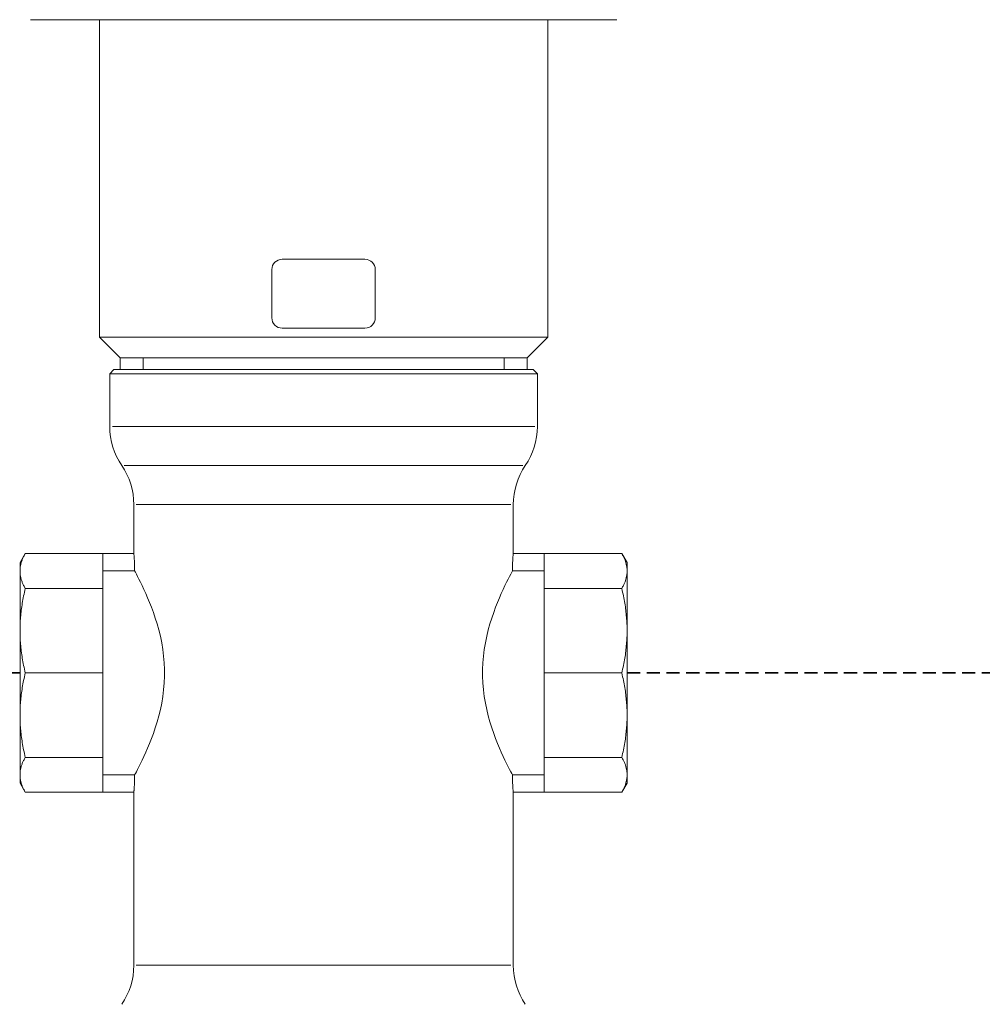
# Model space of a CAD drawing. Header units: millimetres. Extents: x -727 to 69715, y -15705 to 98123.
# Tile 154 of 256: x 38457 to 38596, y -9706 to -9563. Entities that reach past the tile are written whole.
import ezdxf

# ---------------------------------------------------------------- set-up
doc = ezdxf.new("R2010")
doc.units = ezdxf.units.MM
doc.linetypes.add('VERDECKT', pattern=[9.525, 6.35, -3.175])
doc.layers.add('UT_SCHÉMA_ZPÁTEČKA', color=172, linetype='VERDECKT', lineweight=35)
doc.layers.add('UT_ZARIZENI - ARMATURY', color=6, linetype='Continuous', lineweight=5)

msp = doc.modelspace()

# ---------------------------------------------------------------- linework, layer by layer
at = {"layer": 'UT_SCHÉMA_ZPÁTEČKA', "ltscale": 0.3}
for p, q in [((37912.83, -9657.69), (38456.91, -9657.69)), ((38544.91, -9657.69), (39006.91, -9657.69))]:
    msp.add_line(p, q, dxfattribs=at)
at = {"layer": 'UT_ZARIZENI - ARMATURY'}
for p, q in [((38470.87, -9562.94), (38458.41, -9562.94)), ((38468.41, -9608.99), (38468.41, -9562.94)), ((38533.01, -9562.94), (38468.81, -9562.94)), ((38470.87, -9562.94), (38500.92, -9562.94)), ((38500.92, -9562.94), (38530.97, -9562.94)), ((38543.41, -9562.94), (38530.97, -9562.94)), ((38533.41, -9608.99), (38533.41, -9562.94)), ((38494.91, -9597.69), (38500.91, -9597.69)), ((38500.91, -9597.69), (38506.91, -9597.69)), ((38493.41, -9606.19), (38493.41, -9599.19)), ((38508.41, -9606.19), (38508.41, -9599.19)), ((38533.41, -9608.99), (38468.41, -9608.99)), ((38471.41, -9611.99), (38468.41, -9608.99)), ((38494.91, -9607.69), (38500.91, -9607.69)), ((38500.91, -9607.69), (38506.91, -9607.69)), ((38530.41, -9611.99), (38533.41, -9608.99)), ((38530.41, -9611.99), (38471.41, -9611.99)), ((38471.41, -9613.69), (38471.41, -9611.99)), ((38530.41, -9611.99), (38471.41, -9611.99)), ((38474.74, -9611.99), (38474.74, -9613.69)), ((38527.08, -9613.69), (38527.08, -9611.99)), ((38530.41, -9613.69), (38530.41, -9611.99)), ((38470.51, -9613.69), (38469.91, -9614.29)), ((38531.91, -9614.29), (38469.91, -9614.29)), ((38469.91, -9621.97), (38469.91, -9614.29)), ((38531.31, -9613.69), (38470.51, -9613.69)), ((38531.31, -9613.69), (38531.91, -9614.29)), ((38531.91, -9621.97), (38531.91, -9614.29)), ((38531.53, -9621.97), (38470.29, -9621.97)), ((38472.02, -9627.62), (38529.8, -9627.62)), ((38473.41, -9640.39), (38473.41, -9633.27)), ((38473.75, -9633.27), (38528.07, -9633.27)), ((38528.41, -9640.39), (38528.41, -9633.27)), ((38456.91, -9641.69), (38457.67, -9640.37)), ((38457.54, -9640.6), (38457.6, -9640.49)), ((38457.6, -9640.49), (38457.67, -9640.37)), ((38457.67, -9640.37), (38468.91, -9640.37)), ((38468.91, -9640.37), (38468.91, -9640.39)), ((38468.91, -9640.39), (38468.91, -9641.09)), ((38468.91, -9640.39), (38473.41, -9640.39)), ((38473.41, -9640.39), (38473.41, -9640.4)), ((38473.41, -9640.4), (38473.41, -9640.41)), ((38473.41, -9640.41), (38473.41, -9640.44)), ((38473.41, -9640.44), (38473.42, -9640.48)), ((38473.42, -9640.48), (38473.42, -9640.52)), ((38473.42, -9640.52), (38473.42, -9640.58)), ((38528.39, -9640.58), (38528.4, -9640.52)), ((38528.4, -9640.44), (38528.41, -9640.41)), ((38528.4, -9640.48), (38528.4, -9640.44)), ((38528.4, -9640.52), (38528.4, -9640.48)), ((38528.41, -9640.39), (38532.91, -9640.39)), ((38528.41, -9640.4), (38528.41, -9640.39)), ((38528.41, -9640.41), (38528.41, -9640.4)), ((38544.15, -9640.37), (38532.91, -9640.37)), ((38532.91, -9640.37), (38532.91, -9640.39)), ((38532.91, -9641.09), (38532.91, -9640.39)), ((38544.91, -9641.69), (38544.15, -9640.37)), ((38544.21, -9640.49), (38544.15, -9640.37)), ((38544.27, -9640.6), (38544.21, -9640.49)), ((38456.91, -9641.69), (38456.91, -9642.91)), ((38457.01, -9641.99), (38457.04, -9641.89)), ((38457.04, -9641.89), (38457.06, -9641.78)), ((38457.06, -9641.78), (38457.09, -9641.68)), ((38457.09, -9641.68), (38457.13, -9641.57)), ((38457.13, -9641.57), (38457.16, -9641.47)), ((38457.16, -9641.47), (38457.2, -9641.36)), ((38457.2, -9641.36), (38457.24, -9641.26)), ((38457.24, -9641.26), (38457.28, -9641.15)), ((38457.28, -9641.15), (38457.33, -9641.04)), ((38457.33, -9641.04), (38457.38, -9640.93)), ((38457.38, -9640.93), (38457.43, -9640.82)), ((38457.43, -9640.82), (38457.49, -9640.71)), ((38457.49, -9640.71), (38457.54, -9640.6)), ((38468.91, -9641.09), (38468.91, -9645.45)), ((38473.42, -9640.58), (38473.43, -9640.65)), ((38473.43, -9640.65), (38473.44, -9640.73)), ((38473.44, -9640.73), (38473.44, -9640.82)), ((38473.44, -9640.82), (38473.45, -9640.91)), ((38473.45, -9640.91), (38473.46, -9641.02)), ((38473.46, -9641.02), (38473.46, -9641.12)), ((38473.46, -9641.12), (38473.47, -9641.24)), ((38473.47, -9641.24), (38473.48, -9641.36)), ((38473.48, -9641.36), (38473.49, -9641.5)), ((38473.49, -9641.5), (38473.49, -9641.64)), ((38473.49, -9641.64), (38473.5, -9641.78)), ((38473.5, -9641.78), (38473.51, -9641.93)), ((38473.51, -9641.93), (38473.51, -9642.09)), ((38528.31, -9641.93), (38528.32, -9641.78)), ((38528.31, -9642.09), (38528.31, -9641.93)), ((38528.32, -9641.64), (38528.33, -9641.5)), ((38528.32, -9641.78), (38528.32, -9641.64)), ((38528.33, -9641.5), (38528.34, -9641.36)), ((38528.34, -9641.24), (38528.35, -9641.12)), ((38528.34, -9641.36), (38528.34, -9641.24)), ((38528.35, -9641.12), (38528.36, -9641.02)), ((38528.36, -9641.02), (38528.37, -9640.91)), ((38528.37, -9640.82), (38528.38, -9640.73)), ((38528.37, -9640.91), (38528.37, -9640.82)), ((38528.38, -9640.73), (38528.39, -9640.65)), ((38528.39, -9640.65), (38528.39, -9640.58)), ((38532.91, -9641.09), (38532.91, -9645.45)), ((38544.33, -9640.71), (38544.27, -9640.6)), ((38544.39, -9640.82), (38544.33, -9640.71)), ((38544.44, -9640.93), (38544.39, -9640.82)), ((38544.49, -9641.04), (38544.44, -9640.93)), ((38544.53, -9641.15), (38544.49, -9641.04)), ((38544.58, -9641.26), (38544.53, -9641.15)), ((38544.62, -9641.36), (38544.58, -9641.26)), ((38544.66, -9641.47), (38544.62, -9641.36)), ((38544.69, -9641.57), (38544.66, -9641.47)), ((38544.72, -9641.68), (38544.69, -9641.57)), ((38544.75, -9641.78), (38544.72, -9641.68)), ((38544.78, -9641.89), (38544.75, -9641.78)), ((38544.8, -9641.99), (38544.78, -9641.89)), ((38544.91, -9642.91), (38544.91, -9641.69)), ((38456.91, -9642.71), (38456.92, -9642.6)), ((38456.91, -9642.81), (38456.91, -9642.71)), ((38456.91, -9642.91), (38456.91, -9642.81)), ((38456.91, -9642.91), (38456.91, -9651.57)), ((38456.91, -9643.01), (38456.91, -9642.91)), ((38456.91, -9643.11), (38456.91, -9643.01)), ((38456.92, -9643.21), (38456.91, -9643.11)), ((38456.92, -9642.6), (38456.93, -9642.5)), ((38456.93, -9643.32), (38456.92, -9643.21)), ((38456.93, -9642.5), (38456.94, -9642.4)), ((38456.94, -9643.42), (38456.93, -9643.32)), ((38456.94, -9642.4), (38456.95, -9642.3)), ((38456.95, -9642.3), (38456.97, -9642.2)), ((38456.97, -9642.2), (38456.99, -9642.09)), ((38456.99, -9642.09), (38457.01, -9641.99)), ((38473.52, -9642.9), (38468.91, -9642.9)), ((38473.29, -9642.89), (38469.14, -9642.89)), ((38473.51, -9642.09), (38473.51, -9642.25)), ((38473.51, -9642.25), (38473.52, -9642.41)), ((38473.52, -9642.41), (38473.52, -9642.57)), ((38473.52, -9642.57), (38473.52, -9642.73)), ((38473.52, -9642.73), (38473.52, -9642.89)), ((38473.52, -9642.89), (38473.52, -9642.9)), ((38473.52, -9642.9), (38473.63, -9643.1)), ((38473.63, -9643.1), (38473.77, -9643.36)), ((38473.77, -9643.36), (38473.94, -9643.69)), ((38527.88, -9643.69), (38528.05, -9643.36)), ((38528.05, -9643.36), (38528.19, -9643.1)), ((38528.19, -9643.1), (38528.29, -9642.9)), ((38528.29, -9642.73), (38528.3, -9642.57)), ((38528.29, -9642.89), (38528.29, -9642.73)), ((38528.29, -9642.9), (38528.29, -9642.89)), ((38532.91, -9642.9), (38528.29, -9642.9)), ((38528.3, -9642.25), (38528.31, -9642.09)), ((38528.3, -9642.41), (38528.3, -9642.25)), ((38528.3, -9642.57), (38528.3, -9642.41)), ((38532.68, -9642.89), (38528.52, -9642.89)), ((38544.83, -9642.09), (38544.8, -9641.99)), ((38544.85, -9642.2), (38544.83, -9642.09)), ((38544.86, -9642.3), (38544.85, -9642.2)), ((38544.88, -9642.4), (38544.86, -9642.3)), ((38544.89, -9642.5), (38544.88, -9642.4)), ((38544.88, -9643.42), (38544.89, -9643.32)), ((38544.9, -9642.6), (38544.89, -9642.5)), ((38544.89, -9643.32), (38544.9, -9643.21)), ((38544.9, -9642.71), (38544.9, -9642.6)), ((38544.91, -9642.81), (38544.9, -9642.71)), ((38544.9, -9643.11), (38544.91, -9643.01)), ((38544.9, -9643.21), (38544.9, -9643.11)), ((38544.91, -9642.91), (38544.91, -9642.81)), ((38544.91, -9651.57), (38544.91, -9642.91)), ((38544.91, -9643.01), (38544.91, -9642.91)), ((38456.95, -9643.52), (38456.94, -9643.42)), ((38456.97, -9643.62), (38456.95, -9643.52)), ((38456.99, -9643.72), (38456.97, -9643.62)), ((38457.01, -9643.83), (38456.99, -9643.72)), ((38457.04, -9643.93), (38457.01, -9643.83)), ((38457.06, -9644.04), (38457.04, -9643.93)), ((38457.09, -9644.14), (38457.06, -9644.04)), ((38457.13, -9644.24), (38457.09, -9644.14)), ((38457.16, -9644.35), (38457.13, -9644.24)), ((38457.2, -9644.46), (38457.16, -9644.35)), ((38457.24, -9644.56), (38457.2, -9644.46)), ((38457.28, -9644.67), (38457.24, -9644.56)), ((38457.33, -9644.78), (38457.28, -9644.67)), ((38457.38, -9644.89), (38457.33, -9644.78)), ((38473.94, -9643.69), (38474.14, -9644.08)), ((38474.14, -9644.08), (38474.37, -9644.53)), ((38474.37, -9644.53), (38474.61, -9645.03)), ((38527.2, -9645.03), (38527.45, -9644.53)), ((38527.45, -9644.53), (38527.67, -9644.08)), ((38527.67, -9644.08), (38527.88, -9643.69)), ((38544.44, -9644.89), (38544.49, -9644.78)), ((38544.49, -9644.78), (38544.53, -9644.67)), ((38544.53, -9644.67), (38544.58, -9644.56)), ((38544.58, -9644.56), (38544.62, -9644.46)), ((38544.62, -9644.46), (38544.66, -9644.35)), ((38544.66, -9644.35), (38544.69, -9644.24)), ((38544.69, -9644.24), (38544.72, -9644.14)), ((38544.72, -9644.14), (38544.75, -9644.04)), ((38544.75, -9644.04), (38544.78, -9643.93)), ((38544.78, -9643.93), (38544.8, -9643.83)), ((38544.8, -9643.83), (38544.83, -9643.72)), ((38544.83, -9643.72), (38544.85, -9643.62)), ((38544.85, -9643.62), (38544.86, -9643.52)), ((38544.86, -9643.52), (38544.88, -9643.42)), ((38457.43, -9645), (38457.38, -9644.89)), ((38457.49, -9645.11), (38457.43, -9645)), ((38457.54, -9645.22), (38457.49, -9645.11)), ((38457.49, -9646.26), (38457.54, -9645.99)), ((38457.6, -9645.33), (38457.54, -9645.22)), ((38457.54, -9645.99), (38457.6, -9645.72)), ((38457.67, -9645.45), (38457.6, -9645.33)), ((38457.6, -9645.72), (38457.67, -9645.45)), ((38457.67, -9645.45), (38468.91, -9645.45)), ((38468.91, -9645.45), (38468.91, -9657.69)), ((38474.61, -9645.03), (38474.87, -9645.58)), ((38474.87, -9645.58), (38475.14, -9646.17)), ((38475.14, -9646.17), (38475.41, -9646.8)), ((38526.4, -9646.8), (38526.68, -9646.17)), ((38526.68, -9646.17), (38526.94, -9645.58)), ((38526.94, -9645.58), (38527.2, -9645.03)), ((38544.15, -9645.45), (38532.91, -9645.45)), ((38532.91, -9645.45), (38532.91, -9657.69)), ((38544.15, -9645.45), (38544.21, -9645.33)), ((38544.15, -9645.45), (38544.21, -9645.72)), ((38544.21, -9645.33), (38544.27, -9645.22)), ((38544.21, -9645.72), (38544.27, -9645.99)), ((38544.27, -9645.22), (38544.33, -9645.11)), ((38544.27, -9645.99), (38544.33, -9646.26)), ((38544.33, -9645.11), (38544.39, -9645)), ((38544.39, -9645), (38544.44, -9644.89)), ((38457.2, -9647.84), (38457.24, -9647.58)), ((38457.24, -9647.58), (38457.28, -9647.32)), ((38457.28, -9647.32), (38457.33, -9647.06)), ((38457.33, -9647.06), (38457.38, -9646.79)), ((38457.38, -9646.79), (38457.43, -9646.53)), ((38457.43, -9646.53), (38457.49, -9646.26)), ((38475.41, -9646.8), (38475.69, -9647.46)), ((38475.69, -9647.46), (38475.97, -9648.17)), ((38525.85, -9648.17), (38526.13, -9647.46)), ((38526.13, -9647.46), (38526.4, -9646.8)), ((38544.33, -9646.26), (38544.39, -9646.53)), ((38544.39, -9646.53), (38544.44, -9646.79)), ((38544.44, -9646.79), (38544.49, -9647.06)), ((38544.49, -9647.06), (38544.53, -9647.32)), ((38544.53, -9647.32), (38544.58, -9647.58)), ((38544.58, -9647.58), (38544.62, -9647.84)), ((38457.01, -9649.35), (38457.04, -9649.1)), ((38457.04, -9649.1), (38457.06, -9648.85)), ((38457.06, -9648.85), (38457.09, -9648.6)), ((38457.09, -9648.6), (38457.13, -9648.35)), ((38457.13, -9648.35), (38457.16, -9648.09)), ((38457.16, -9648.09), (38457.2, -9647.84)), ((38475.97, -9648.17), (38476.25, -9648.93)), ((38476.25, -9648.93), (38476.52, -9649.73)), ((38525.29, -9649.73), (38525.57, -9648.93)), ((38525.57, -9648.93), (38525.85, -9648.17)), ((38544.62, -9647.84), (38544.66, -9648.09)), ((38544.66, -9648.09), (38544.69, -9648.35)), ((38544.69, -9648.35), (38544.72, -9648.6)), ((38544.72, -9648.6), (38544.75, -9648.85)), ((38544.75, -9648.85), (38544.78, -9649.1)), ((38544.78, -9649.1), (38544.8, -9649.35)), ((38456.93, -9650.59), (38456.94, -9650.34)), ((38456.94, -9650.34), (38456.95, -9650.09)), ((38456.95, -9650.09), (38456.97, -9649.85)), ((38456.97, -9649.85), (38456.99, -9649.6)), ((38456.99, -9649.6), (38457.01, -9649.35)), ((38476.52, -9649.73), (38476.79, -9650.58)), ((38525.03, -9650.58), (38525.29, -9649.73)), ((38544.8, -9649.35), (38544.83, -9649.6)), ((38544.83, -9649.6), (38544.85, -9649.85)), ((38544.85, -9649.85), (38544.86, -9650.09)), ((38544.86, -9650.09), (38544.88, -9650.34)), ((38544.88, -9650.34), (38544.89, -9650.59)), ((38456.91, -9651.08), (38456.92, -9650.83)), ((38456.91, -9651.32), (38456.91, -9651.08)), ((38456.91, -9651.57), (38456.91, -9651.32)), ((38456.91, -9651.57), (38456.91, -9663.81)), ((38456.91, -9651.81), (38456.91, -9651.57)), ((38456.91, -9652.06), (38456.91, -9651.81)), ((38456.92, -9650.83), (38456.93, -9650.59)), ((38476.79, -9650.58), (38477.03, -9651.46)), ((38477.03, -9651.46), (38477.26, -9652.38)), ((38524.56, -9652.38), (38524.78, -9651.46)), ((38524.78, -9651.46), (38525.03, -9650.58)), ((38544.89, -9650.59), (38544.9, -9650.83)), ((38544.9, -9650.83), (38544.9, -9651.08)), ((38544.9, -9651.08), (38544.91, -9651.32)), ((38544.91, -9651.81), (38544.9, -9652.06)), ((38544.91, -9651.32), (38544.91, -9651.57)), ((38544.91, -9663.81), (38544.91, -9651.57)), ((38544.91, -9651.57), (38544.91, -9651.81)), ((38456.92, -9652.3), (38456.91, -9652.06)), ((38456.93, -9652.55), (38456.92, -9652.3)), ((38456.94, -9652.8), (38456.93, -9652.55)), ((38456.95, -9653.04), (38456.94, -9652.8)), ((38456.97, -9653.29), (38456.95, -9653.04)), ((38456.99, -9653.54), (38456.97, -9653.29)), ((38477.26, -9652.38), (38477.45, -9653.32)), ((38477.45, -9653.32), (38477.61, -9654.28)), ((38524.21, -9654.28), (38524.37, -9653.32)), ((38524.37, -9653.32), (38524.56, -9652.38)), ((38544.85, -9653.29), (38544.83, -9653.54)), ((38544.86, -9653.04), (38544.85, -9653.29)), ((38544.88, -9652.8), (38544.86, -9653.04)), ((38544.89, -9652.55), (38544.88, -9652.8)), ((38544.9, -9652.3), (38544.89, -9652.55)), ((38544.9, -9652.06), (38544.9, -9652.3)), ((38457.01, -9653.79), (38456.99, -9653.54)), ((38457.04, -9654.04), (38457.01, -9653.79)), ((38457.06, -9654.29), (38457.04, -9654.04)), ((38457.09, -9654.54), (38457.06, -9654.29)), ((38457.13, -9654.79), (38457.09, -9654.54)), ((38457.16, -9655.05), (38457.13, -9654.79)), ((38477.61, -9654.28), (38477.73, -9655.26)), ((38524.09, -9655.26), (38524.21, -9654.28)), ((38544.69, -9654.79), (38544.66, -9655.05)), ((38544.72, -9654.54), (38544.69, -9654.79)), ((38544.75, -9654.29), (38544.72, -9654.54)), ((38544.78, -9654.04), (38544.75, -9654.29)), ((38544.8, -9653.79), (38544.78, -9654.04)), ((38544.83, -9653.54), (38544.8, -9653.79)), ((38457.2, -9655.3), (38457.16, -9655.05)), ((38457.24, -9655.56), (38457.2, -9655.3)), ((38457.28, -9655.82), (38457.24, -9655.56)), ((38457.33, -9656.08), (38457.28, -9655.82)), ((38457.38, -9656.34), (38457.33, -9656.08)), ((38477.73, -9655.26), (38477.81, -9656.23)), ((38477.81, -9656.23), (38477.85, -9657.21)), ((38523.96, -9657.21), (38524, -9656.23)), ((38524, -9656.23), (38524.09, -9655.26)), ((38544.49, -9656.08), (38544.44, -9656.34)), ((38544.53, -9655.82), (38544.49, -9656.08)), ((38544.58, -9655.56), (38544.53, -9655.82)), ((38544.62, -9655.3), (38544.58, -9655.56)), ((38544.66, -9655.05), (38544.62, -9655.3)), ((38457.43, -9656.61), (38457.38, -9656.34)), ((38457.49, -9656.87), (38457.43, -9656.61)), ((38457.54, -9657.14), (38457.49, -9656.87)), ((38457.6, -9657.42), (38457.54, -9657.14)), ((38457.67, -9657.69), (38457.6, -9657.42)), ((38477.85, -9657.21), (38477.85, -9658.17)), ((38523.96, -9658.17), (38523.96, -9657.21)), ((38544.21, -9657.42), (38544.15, -9657.69)), ((38544.27, -9657.14), (38544.21, -9657.42)), ((38544.33, -9656.87), (38544.27, -9657.14)), ((38544.39, -9656.61), (38544.33, -9656.87)), ((38544.44, -9656.34), (38544.39, -9656.61)), ((38457.33, -9659.3), (38457.38, -9659.04)), ((38457.38, -9659.04), (38457.43, -9658.78)), ((38457.43, -9658.78), (38457.49, -9658.51)), ((38457.49, -9658.51), (38457.54, -9658.24)), ((38457.54, -9658.24), (38457.6, -9657.97)), ((38457.6, -9657.97), (38457.67, -9657.69)), ((38457.67, -9657.69), (38468.91, -9657.69)), ((38468.91, -9657.69), (38468.91, -9669.94)), ((38477.85, -9658.17), (38477.81, -9659.15)), ((38524, -9659.15), (38523.96, -9658.17)), ((38544.15, -9657.69), (38532.91, -9657.69)), ((38532.91, -9657.69), (38532.91, -9669.94)), ((38544.21, -9657.97), (38544.15, -9657.69)), ((38544.27, -9658.24), (38544.21, -9657.97)), ((38544.33, -9658.51), (38544.27, -9658.24)), ((38544.39, -9658.78), (38544.33, -9658.51)), ((38544.44, -9659.04), (38544.39, -9658.78)), ((38544.49, -9659.3), (38544.44, -9659.04)), ((38457.13, -9660.59), (38457.16, -9660.34)), ((38457.16, -9660.34), (38457.2, -9660.08)), ((38457.2, -9660.08), (38457.24, -9659.82)), ((38457.24, -9659.82), (38457.28, -9659.56)), ((38457.28, -9659.56), (38457.33, -9659.3)), ((38477.73, -9660.13), (38477.61, -9661.1)), ((38477.81, -9659.15), (38477.73, -9660.13)), ((38524.09, -9660.13), (38524, -9659.15)), ((38524.21, -9661.1), (38524.09, -9660.13)), ((38544.53, -9659.56), (38544.49, -9659.3)), ((38544.58, -9659.82), (38544.53, -9659.56)), ((38544.62, -9660.08), (38544.58, -9659.82)), ((38544.66, -9660.34), (38544.62, -9660.08)), ((38544.69, -9660.59), (38544.66, -9660.34)), ((38456.97, -9662.09), (38456.99, -9661.85)), ((38456.99, -9661.85), (38457.01, -9661.6)), ((38457.01, -9661.6), (38457.04, -9661.35)), ((38457.04, -9661.35), (38457.06, -9661.1)), ((38457.06, -9661.1), (38457.09, -9660.84)), ((38457.09, -9660.84), (38457.13, -9660.59)), ((38477.61, -9661.1), (38477.45, -9662.06)), ((38524.37, -9662.06), (38524.21, -9661.1)), ((38544.72, -9660.84), (38544.69, -9660.59)), ((38544.75, -9661.1), (38544.72, -9660.84)), ((38544.78, -9661.35), (38544.75, -9661.1)), ((38544.8, -9661.6), (38544.78, -9661.35)), ((38544.83, -9661.85), (38544.8, -9661.6)), ((38544.85, -9662.09), (38544.83, -9661.85)), ((38456.91, -9663.32), (38456.92, -9663.08)), ((38456.91, -9663.57), (38456.91, -9663.32)), ((38456.92, -9663.08), (38456.93, -9662.83)), ((38456.93, -9662.83), (38456.94, -9662.59)), ((38456.94, -9662.59), (38456.95, -9662.34)), ((38456.95, -9662.34), (38456.97, -9662.09)), ((38477.26, -9663), (38477.03, -9663.92)), ((38477.45, -9662.06), (38477.26, -9663)), ((38524.56, -9663), (38524.37, -9662.06)), ((38524.78, -9663.92), (38524.56, -9663)), ((38544.86, -9662.34), (38544.85, -9662.09)), ((38544.88, -9662.59), (38544.86, -9662.34)), ((38544.89, -9662.83), (38544.88, -9662.59)), ((38544.9, -9663.08), (38544.89, -9662.83)), ((38544.9, -9663.32), (38544.9, -9663.08)), ((38544.91, -9663.57), (38544.9, -9663.32)), ((38456.91, -9663.81), (38456.91, -9663.57)), ((38456.91, -9663.81), (38456.91, -9672.47)), ((38456.91, -9663.81), (38456.91, -9664.06)), ((38456.91, -9664.06), (38456.91, -9664.3)), ((38456.91, -9664.3), (38456.92, -9664.55)), ((38456.92, -9664.55), (38456.93, -9664.8)), ((38456.93, -9664.8), (38456.94, -9665.04)), ((38476.79, -9664.8), (38476.52, -9665.65)), ((38477.03, -9663.92), (38476.79, -9664.8)), ((38525.03, -9664.8), (38524.78, -9663.92)), ((38525.29, -9665.65), (38525.03, -9664.8)), ((38544.88, -9665.04), (38544.89, -9664.8)), ((38544.89, -9664.8), (38544.9, -9664.55)), ((38544.9, -9664.3), (38544.91, -9664.06)), ((38544.9, -9664.55), (38544.9, -9664.3)), ((38544.91, -9663.81), (38544.91, -9663.57)), ((38544.91, -9672.47), (38544.91, -9663.81)), ((38544.91, -9664.06), (38544.91, -9663.81)), ((38456.94, -9665.04), (38456.95, -9665.29)), ((38456.95, -9665.29), (38456.97, -9665.54)), ((38456.97, -9665.54), (38456.99, -9665.78)), ((38456.99, -9665.78), (38457.01, -9666.03)), ((38457.01, -9666.03), (38457.04, -9666.28)), ((38476.52, -9665.65), (38476.25, -9666.46)), ((38525.57, -9666.46), (38525.29, -9665.65)), ((38544.78, -9666.28), (38544.8, -9666.03)), ((38544.8, -9666.03), (38544.83, -9665.78)), ((38544.83, -9665.78), (38544.85, -9665.54)), ((38544.85, -9665.54), (38544.86, -9665.29)), ((38544.86, -9665.29), (38544.88, -9665.04)), ((38457.04, -9666.28), (38457.06, -9666.53)), ((38457.06, -9666.53), (38457.09, -9666.78)), ((38457.09, -9666.78), (38457.13, -9667.04)), ((38457.13, -9667.04), (38457.16, -9667.29)), ((38457.16, -9667.29), (38457.2, -9667.55)), ((38457.2, -9667.55), (38457.24, -9667.8)), ((38475.97, -9667.22), (38475.69, -9667.93)), ((38476.25, -9666.46), (38475.97, -9667.22)), ((38525.85, -9667.22), (38525.57, -9666.46)), ((38526.13, -9667.93), (38525.85, -9667.22)), ((38544.58, -9667.8), (38544.62, -9667.55)), ((38544.62, -9667.55), (38544.66, -9667.29)), ((38544.66, -9667.29), (38544.69, -9667.04)), ((38544.69, -9667.04), (38544.72, -9666.78)), ((38544.72, -9666.78), (38544.75, -9666.53)), ((38544.75, -9666.53), (38544.78, -9666.28)), ((38457.24, -9667.8), (38457.28, -9668.06)), ((38457.28, -9668.06), (38457.33, -9668.33)), ((38457.33, -9668.33), (38457.38, -9668.59)), ((38457.38, -9668.59), (38457.43, -9668.85)), ((38457.43, -9668.85), (38457.49, -9669.12)), ((38475.41, -9668.59), (38475.14, -9669.21)), ((38475.69, -9667.93), (38475.41, -9668.59)), ((38526.4, -9668.59), (38526.13, -9667.93)), ((38526.68, -9669.21), (38526.4, -9668.59)), ((38544.33, -9669.12), (38544.39, -9668.85)), ((38544.39, -9668.85), (38544.44, -9668.59)), ((38544.44, -9668.59), (38544.49, -9668.33)), ((38544.49, -9668.33), (38544.53, -9668.06)), ((38544.53, -9668.06), (38544.58, -9667.8)), ((38457.33, -9670.6), (38457.38, -9670.5)), ((38457.38, -9670.5), (38457.43, -9670.39)), ((38457.43, -9670.39), (38457.49, -9670.28)), ((38457.49, -9669.12), (38457.54, -9669.39)), ((38457.49, -9670.28), (38457.54, -9670.16)), ((38457.54, -9669.39), (38457.6, -9669.66)), ((38457.54, -9670.16), (38457.6, -9670.05)), ((38457.6, -9669.66), (38457.67, -9669.94)), ((38457.6, -9670.05), (38457.67, -9669.94)), ((38457.67, -9669.94), (38468.91, -9669.94)), ((38468.91, -9669.94), (38468.91, -9674.29)), ((38474.61, -9670.35), (38474.37, -9670.85)), ((38474.87, -9669.8), (38474.61, -9670.35)), ((38475.14, -9669.21), (38474.87, -9669.8)), ((38526.94, -9669.8), (38526.68, -9669.21)), ((38527.2, -9670.35), (38526.94, -9669.8)), ((38527.45, -9670.85), (38527.2, -9670.35)), ((38544.15, -9669.94), (38532.91, -9669.94)), ((38532.91, -9669.94), (38532.91, -9674.29)), ((38544.15, -9669.94), (38544.21, -9669.66)), ((38544.21, -9670.05), (38544.15, -9669.94)), ((38544.21, -9669.66), (38544.27, -9669.39)), ((38544.27, -9670.16), (38544.21, -9670.05)), ((38544.27, -9669.39), (38544.33, -9669.12)), ((38544.33, -9670.28), (38544.27, -9670.16)), ((38544.39, -9670.39), (38544.33, -9670.28)), ((38544.44, -9670.5), (38544.39, -9670.39)), ((38544.49, -9670.6), (38544.44, -9670.5)), ((38456.94, -9671.97), (38456.95, -9671.86)), ((38456.95, -9671.86), (38456.97, -9671.76)), ((38456.97, -9671.76), (38456.99, -9671.66)), ((38456.99, -9671.66), (38457.01, -9671.55)), ((38457.01, -9671.55), (38457.04, -9671.45)), ((38457.04, -9671.45), (38457.06, -9671.35)), ((38457.06, -9671.35), (38457.09, -9671.24)), ((38457.09, -9671.24), (38457.13, -9671.14)), ((38457.13, -9671.14), (38457.16, -9671.03)), ((38457.16, -9671.03), (38457.2, -9670.93)), ((38457.2, -9670.93), (38457.24, -9670.82)), ((38457.24, -9670.82), (38457.28, -9670.71)), ((38457.28, -9670.71), (38457.33, -9670.6)), ((38473.94, -9671.69), (38473.77, -9672.02)), ((38474.14, -9671.3), (38473.94, -9671.69)), ((38474.37, -9670.85), (38474.14, -9671.3)), ((38527.67, -9671.3), (38527.45, -9670.85)), ((38527.88, -9671.69), (38527.67, -9671.3)), ((38528.05, -9672.02), (38527.88, -9671.69)), ((38544.53, -9670.71), (38544.49, -9670.6)), ((38544.58, -9670.82), (38544.53, -9670.71)), ((38544.62, -9670.93), (38544.58, -9670.82)), ((38544.66, -9671.03), (38544.62, -9670.93)), ((38544.69, -9671.14), (38544.66, -9671.03)), ((38544.72, -9671.24), (38544.69, -9671.14)), ((38544.75, -9671.35), (38544.72, -9671.24)), ((38544.78, -9671.45), (38544.75, -9671.35)), ((38544.8, -9671.55), (38544.78, -9671.45)), ((38544.83, -9671.66), (38544.8, -9671.55)), ((38544.85, -9671.76), (38544.83, -9671.66)), ((38544.86, -9671.86), (38544.85, -9671.76)), ((38544.88, -9671.97), (38544.86, -9671.86)), ((38456.91, -9672.27), (38456.92, -9672.17)), ((38456.91, -9672.37), (38456.91, -9672.27)), ((38456.91, -9672.47), (38456.91, -9672.37)), ((38456.91, -9672.47), (38456.91, -9673.69)), ((38456.91, -9672.57), (38456.91, -9672.47)), ((38456.91, -9672.68), (38456.91, -9672.57)), ((38456.92, -9672.78), (38456.91, -9672.68)), ((38456.92, -9672.17), (38456.93, -9672.07)), ((38456.93, -9672.88), (38456.92, -9672.78)), ((38456.93, -9672.07), (38456.94, -9671.97)), ((38456.94, -9672.98), (38456.93, -9672.88)), ((38456.95, -9673.08), (38456.94, -9672.98)), ((38456.97, -9673.19), (38456.95, -9673.08)), ((38456.99, -9673.29), (38456.97, -9673.19)), ((38457.01, -9673.39), (38456.99, -9673.29)), ((38468.91, -9672.48), (38473.52, -9672.48)), ((38469.14, -9672.49), (38473.29, -9672.49)), ((38473.52, -9672.97), (38473.51, -9673.13)), ((38473.51, -9673.13), (38473.51, -9673.29)), ((38473.51, -9673.29), (38473.51, -9673.45)), ((38473.63, -9672.28), (38473.52, -9672.48)), ((38473.52, -9672.48), (38473.52, -9672.49)), ((38473.52, -9672.49), (38473.52, -9672.65)), ((38473.52, -9672.65), (38473.52, -9672.81)), ((38473.52, -9672.81), (38473.52, -9672.97)), ((38473.77, -9672.02), (38473.63, -9672.28)), ((38528.19, -9672.28), (38528.05, -9672.02)), ((38528.29, -9672.48), (38528.19, -9672.28)), ((38528.29, -9672.49), (38528.29, -9672.48)), ((38528.29, -9672.48), (38532.91, -9672.48)), ((38528.29, -9672.65), (38528.29, -9672.49)), ((38528.3, -9672.81), (38528.29, -9672.65)), ((38528.3, -9672.97), (38528.3, -9672.81)), ((38528.3, -9673.13), (38528.3, -9672.97)), ((38528.31, -9673.29), (38528.3, -9673.13)), ((38528.31, -9673.45), (38528.31, -9673.29)), ((38528.52, -9672.49), (38532.68, -9672.49)), ((38544.8, -9673.39), (38544.83, -9673.29)), ((38544.83, -9673.29), (38544.85, -9673.19)), ((38544.85, -9673.19), (38544.86, -9673.08)), ((38544.86, -9673.08), (38544.88, -9672.98)), ((38544.89, -9672.07), (38544.88, -9671.97)), ((38544.88, -9672.98), (38544.89, -9672.88)), ((38544.9, -9672.17), (38544.89, -9672.07)), ((38544.89, -9672.88), (38544.9, -9672.78)), ((38544.9, -9672.27), (38544.9, -9672.17)), ((38544.91, -9672.37), (38544.9, -9672.27)), ((38544.9, -9672.68), (38544.91, -9672.57)), ((38544.9, -9672.78), (38544.9, -9672.68)), ((38544.91, -9672.47), (38544.91, -9672.37)), ((38544.91, -9673.69), (38544.91, -9672.47)), ((38544.91, -9672.57), (38544.91, -9672.47)), ((38456.91, -9673.69), (38457.67, -9675.01)), ((38457.04, -9673.5), (38457.01, -9673.39)), ((38457.06, -9673.6), (38457.04, -9673.5)), ((38457.09, -9673.7), (38457.06, -9673.6)), ((38457.13, -9673.81), (38457.09, -9673.7)), ((38457.16, -9673.91), (38457.13, -9673.81)), ((38457.2, -9674.02), (38457.16, -9673.91)), ((38457.24, -9674.13), (38457.2, -9674.02)), ((38457.28, -9674.23), (38457.24, -9674.13)), ((38457.33, -9674.34), (38457.28, -9674.23)), ((38457.38, -9674.45), (38457.33, -9674.34)), ((38457.43, -9674.56), (38457.38, -9674.45)), ((38457.49, -9674.67), (38457.43, -9674.56)), ((38457.54, -9674.78), (38457.49, -9674.67)), ((38457.6, -9674.9), (38457.54, -9674.78)), ((38468.91, -9674.29), (38468.91, -9674.99)), ((38473.43, -9674.73), (38473.42, -9674.8)), ((38473.42, -9674.8), (38473.42, -9674.86)), ((38473.44, -9674.65), (38473.43, -9674.73)), ((38473.45, -9674.47), (38473.44, -9674.57)), ((38473.44, -9674.57), (38473.44, -9674.65)), ((38473.46, -9674.37), (38473.45, -9674.47)), ((38473.47, -9674.14), (38473.46, -9674.26)), ((38473.46, -9674.26), (38473.46, -9674.37)), ((38473.48, -9674.02), (38473.47, -9674.14)), ((38473.49, -9673.89), (38473.48, -9674.02)), ((38473.5, -9673.6), (38473.49, -9673.75)), ((38473.49, -9673.75), (38473.49, -9673.89)), ((38473.51, -9673.45), (38473.5, -9673.6)), ((38528.32, -9673.6), (38528.31, -9673.45)), ((38528.32, -9673.75), (38528.32, -9673.6)), ((38528.33, -9673.89), (38528.32, -9673.75)), ((38528.34, -9674.02), (38528.33, -9673.89)), ((38528.34, -9674.14), (38528.34, -9674.02)), ((38528.35, -9674.26), (38528.34, -9674.14)), ((38528.36, -9674.37), (38528.35, -9674.26)), ((38528.37, -9674.47), (38528.36, -9674.37)), ((38528.37, -9674.57), (38528.37, -9674.47)), ((38528.38, -9674.65), (38528.37, -9674.57)), ((38528.39, -9674.73), (38528.38, -9674.65)), ((38528.39, -9674.8), (38528.39, -9674.73)), ((38528.4, -9674.86), (38528.39, -9674.8)), ((38532.91, -9674.99), (38532.91, -9674.29)), ((38544.91, -9673.69), (38544.15, -9675.01)), ((38544.21, -9674.9), (38544.27, -9674.78)), ((38544.27, -9674.78), (38544.33, -9674.67)), ((38544.33, -9674.67), (38544.39, -9674.56)), ((38544.39, -9674.56), (38544.44, -9674.45)), ((38544.44, -9674.45), (38544.49, -9674.34)), ((38544.49, -9674.34), (38544.53, -9674.23)), ((38544.53, -9674.23), (38544.58, -9674.13)), ((38544.58, -9674.13), (38544.62, -9674.02)), ((38544.62, -9674.02), (38544.66, -9673.91)), ((38544.66, -9673.91), (38544.69, -9673.81)), ((38544.69, -9673.81), (38544.72, -9673.7)), ((38544.72, -9673.7), (38544.75, -9673.6)), ((38544.75, -9673.6), (38544.78, -9673.5)), ((38544.78, -9673.5), (38544.8, -9673.39)), ((38457.67, -9675.01), (38457.6, -9674.9)), ((38457.67, -9675.01), (38468.91, -9675.01)), ((38468.91, -9674.99), (38468.91, -9675.01)), ((38473.41, -9674.99), (38468.91, -9674.99)), ((38473.42, -9674.91), (38473.41, -9674.94)), ((38473.41, -9674.94), (38473.41, -9674.97)), ((38473.41, -9674.97), (38473.41, -9674.99)), ((38473.41, -9700.11), (38473.41, -9674.99)), ((38473.41, -9674.99), (38473.41, -9674.99)), ((38473.42, -9674.86), (38473.42, -9674.91)), ((38528.4, -9674.91), (38528.4, -9674.86)), ((38528.4, -9674.94), (38528.4, -9674.91)), ((38528.41, -9674.97), (38528.4, -9674.94)), ((38528.41, -9674.99), (38528.41, -9674.97)), ((38532.91, -9674.99), (38528.41, -9674.99)), ((38528.41, -9700.11), (38528.41, -9674.99)), ((38528.41, -9674.99), (38528.41, -9674.99)), ((38532.91, -9674.99), (38532.91, -9675.01)), ((38544.15, -9675.01), (38532.91, -9675.01)), ((38544.15, -9675.01), (38544.21, -9674.9)), ((38528.07, -9700.11), (38473.75, -9700.11))]:
    msp.add_line(p, q, dxfattribs=at)
for centre, radius, start, end in [((38466.41, -9562.94), 2, 0, 0.0824), ((38535.41, -9562.94), 2, 179.9176, 180), ((38494.91, -9599.19), 1.5, 90, 180), ((38506.91, -9599.19), 1.5, 0, 90), ((38494.91, -9606.19), 1.5, 180, 270), ((38506.91, -9606.19), 1.5, 270, 0), ((38479.91, -9621.97), 10, 180, 214.4115), ((38521.91, -9621.97), 10, 325.5885, 0), ((38463.41, -9633.27), 10, 0, 34.4115), ((38538.41, -9633.27), 10, 145.5885, 180), ((38463.41, -9700.11), 10, 325.5885, 0), ((38538.41, -9700.11), 10, 180, 214.4115)]:
    msp.add_arc(centre, radius, start, end, dxfattribs=at)

doc.saveas('drawing.dxf')
